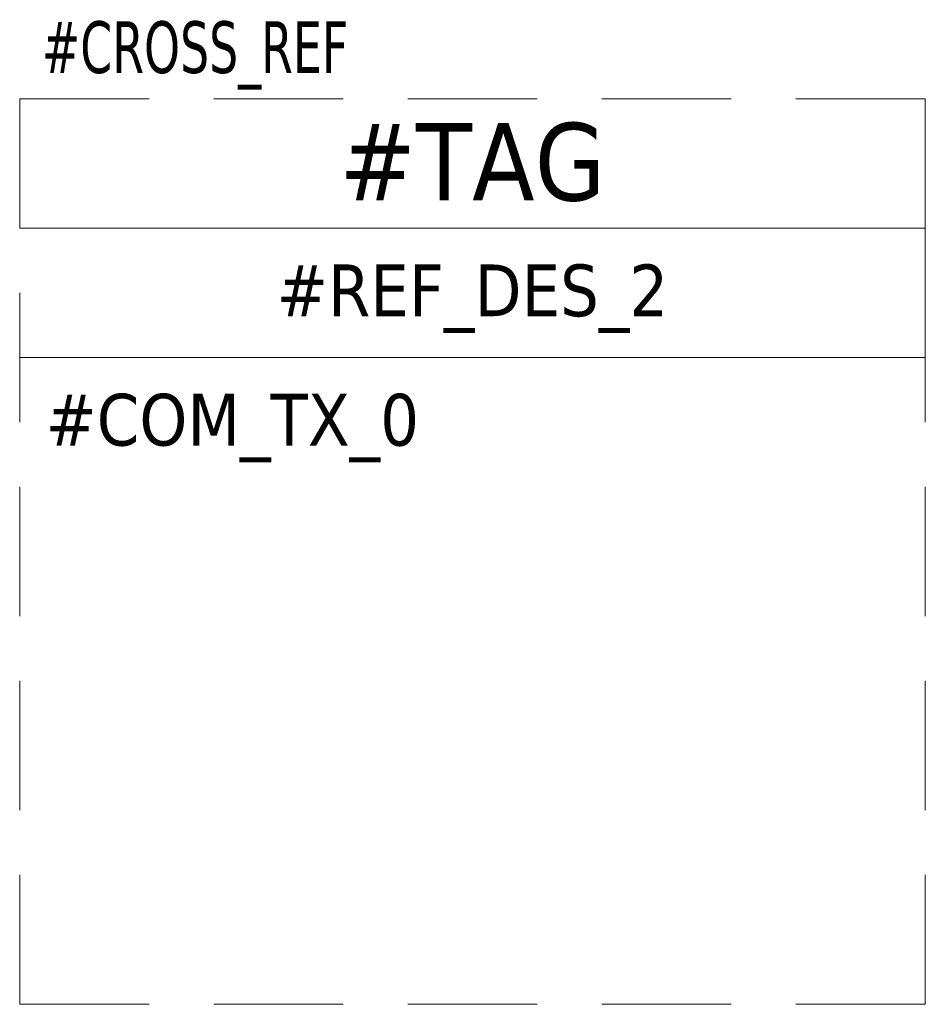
# Model space of a CAD drawing. Header units: millimetres. Extents: x 0 to 35, y -35 to 3.1.
import ezdxf
from ezdxf.enums import TextEntityAlignment as Align

# ---------------------------------------------------------------- set-up
doc = ezdxf.new("R2010")
doc.units = ezdxf.units.MM
doc.header["$LTSCALE"] = 10
doc.linetypes.add('CONTINU', pattern=[0])
doc.linetypes.add('INTERROMPU', pattern=[0.75, 0.5, -0.25])
doc.styles.add('TAHOMA_STANDARD', font='txt')

msp = doc.modelspace()

# ---------------------------------------------------------------- linework, layer by layer
at = {"lineweight": 20}
msp.add_line((35, 0), (35, -10), dxfattribs=at)
at = {"linetype": 'Continuous', "lineweight": 20}
for p, q in [((0, -5), (35, -5)), ((35, -10), (0, -10))]:
    msp.add_line(p, q, dxfattribs=at)
at = {"linetype": 'INTERROMPU', "lineweight": 20}
msp.add_lwpolyline([(0, 0), (0, -35), (35, -35), (35, 0)], close=True, dxfattribs=at)

# ---------------------------------------------------------------- texts
at = {"linetype": 'CONTINU', "style": 'TAHOMA_STANDARD', "width": 0.75}
msp.add_attdef('#CROSS_REF', text='', height=2, dxfattribs=at).set_placement((0.858, 0.402), align=Align.BOTTOM_LEFT)
at = {"lineweight": 20, "style": 'TAHOMA_STANDARD'}
for tag, height, p in [('#TAG', 3, (17.5, -4.826)), ('#REF_DES_2', 2, (17.5, -9))]:
    msp.add_attdef(tag, text='', height=height, dxfattribs=at).set_placement(p, align=Align.BOTTOM_CENTER)
msp.add_attdef('#COM_TX_0', text='', height=2, dxfattribs=at).set_placement((1, -14), align=Align.BOTTOM_LEFT)

doc.saveas('drawing.dxf')
